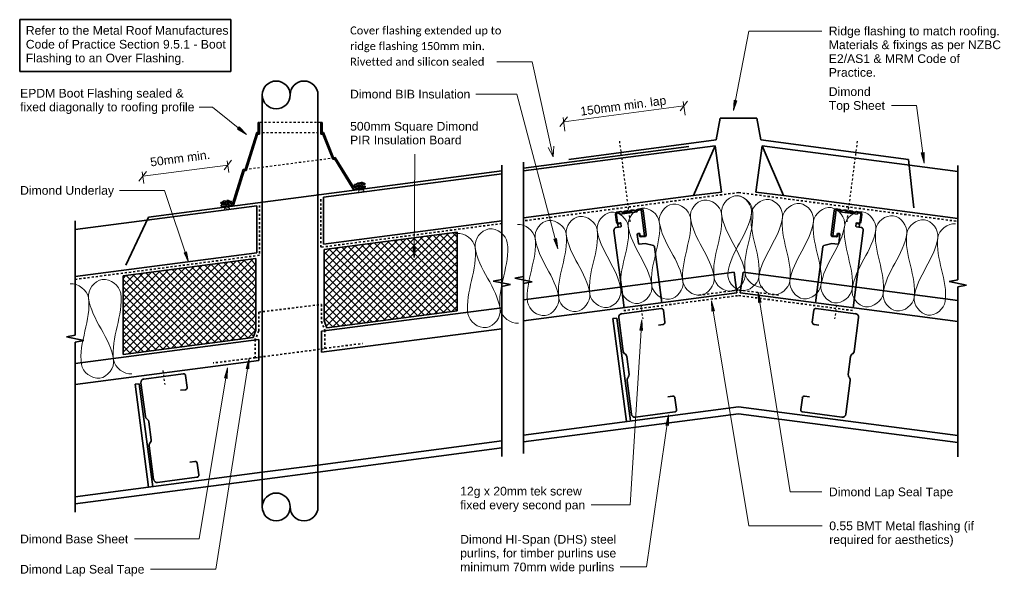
# Model space of a CAD drawing. Header units: millimetres. Extents: x 12973 to 14387, y 4589 to 5390.
import ezdxf

# ---------------------------------------------------------------- set-up
doc = ezdxf.new("R2010")
doc.units = ezdxf.units.MM
doc.linetypes.add('Dash', pattern=[6, 3, -3])
for name, color, linetype, lineweight in [('A-DETL', 90, 'Continuous', 18), ('A-DETL-GENF', 92, 'Continuous', 18), ('A-DETL-MEDM', 33, 'Continuous', 35), ('A-DETL-THIN', 151, 'Continuous', 18), ('Advanced Standard System_dwg', 8, 'Continuous', 18), ('G-ANNO-TEXT', 231, 'Continuous', 9)]:
    doc.layers.add(name, color=color, linetype=linetype, lineweight=lineweight)
doc.styles.add('Arial', font='arial.ttf', dxfattribs={"height": 12.5})
doc.styles.add('Calibri', font='calibri.ttf', dxfattribs={"height": 11.458375})
pattern_1 = [(45, (0, 0), (-5.303301, 5.303301), []), (135, (0, 0), (-5.303301, -5.303301), [])]

# ---------------------------------------------------------------- blocks, each defined once
blk = doc.blocks.new('Advanced Standard System_dwg_Pop Rivets - Rivet-5798411-A RR 12 MAX_ 85mm DIAMETER PIPE PENETRATION-320489-Pipe Penetration Detail - Back Flashing')
at = {"layer": 'A-DETL-GENF', "color": 7}
for p, q in [((5.2, 0), (-5.2, 0)), ((-2.5, 12.5), (2.5, 12.5)), ((2.5, 10), (-2.5, 10)), ((-2, 10), (-2, 0)), ((2, 10), (2, 0)), ((-1.5, -1.2), (1.5, -1.2))]:
    blk.add_line(p, q, dxfattribs=at)
for centre, radius, start, end in [((-1.5, 5.5), 6.62, 235.6363, 270), ((-2.5, 11.2), 1.25, 90, 270), ((2.5, 11.2), 1.25, 270, 90), ((1.5, 5.5), 6.62, 270, 304.3637)]:
    blk.add_arc(centre, radius, start, end, dxfattribs=at)
blk = doc.blocks.new('Advanced Standard System_dwg__ArchTick-320487-Pipe Penetration Detail - Back Flashing')
at = {"lineweight": 18}
blk.add_line((-0.5, -0.5), (0.5, 0.5), dxfattribs=at)

msp = doc.modelspace()

# ---------------------------------------------------------------- hatches: boundary and pattern name
at = {"layer": 'A-DETL-GENF'}
h = msp.add_hatch(dxfattribs=at)
h.set_pattern_fill('FP_1', color=253, style=0, pattern_type=2)
h.set_pattern_definition(pattern_1)
h.paths.add_polyline_path([(13414.1, 4946.8), (13601.2, 4971.3), (13601.2, 5084.2), (13424.1, 5061), (13410.2, 5059.3), (13410.2, 4956.6)])
h = msp.add_hatch(dxfattribs=at)
h.set_pattern_fill('FP_1', color=253, style=0, pattern_type=2)
h.set_pattern_definition(pattern_1)
h.paths.add_polyline_path([(13121.2, 4908.4), (13308, 4932.9), (13312.2, 4943.1), (13312.2, 5046.3), (13121.2, 5021.3)])
at = {"layer": 'G-ANNO-TEXT'}
for points in [[(13997.9, 5258.9), (14002.6, 5273.2), (13998.8, 5274)], [(13298.4, 5224.4), (13288, 5235.4), (13285.5, 5232.4)], [(14271.7, 5183.5), (14271.7, 5198.7), (14267.7, 5198.1)], [(13745.6, 5060.2), (13743.7, 5075.2), (13739.9, 5074.2)], [(13215.5, 5041.1), (13212.6, 5055.9), (13208.9, 5054.7)], [(13539.3, 5047.2), (13541.4, 5062.2), (13537.5, 5062.2)], [(14033.7, 4998), (14034.1, 4982.9), (14038, 4983.5)], [(13966.2, 4985.6), (13966.8, 4970.5), (13970.7, 4971.1)], [(13866.3, 4958.1), (13863.4, 4943.3), (13867.4, 4943)], [(13302.2, 4902.9), (13298, 4888.4), (13301.9, 4887.8)], [(13271.3, 4889.1), (13266.9, 4874.6), (13270.8, 4873.9)], [(13904.8, 4821.6), (13900.7, 4807), (13904.6, 4806.4)]]:
    msp.add_hatch(color=7, dxfattribs=at).paths.add_polyline_path(points)

# ---------------------------------------------------------------- linework, layer by layer
at = {"layer": 'A-DETL', "linetype": 'Dash', "lineweight": 25}
for p, q in [((13405.2, 5241.8), (13317.2, 5241.8)), ((13315.2, 5227.3), (13407.2, 5227.3)), ((13849.8, 5099.1), (13834.3, 5217.1)), ((14161.1, 5099.1), (14176.5, 5217.1)), ((13296.6, 5174.5), (13423.5, 5191.1)), ((13864.9, 4979.2), (13867.6, 4959.4)), ((14146, 4979.2), (14143.2, 4959.4)), ((13178.4, 4885.2), (13181.1, 4865.4))]:
    msp.add_line(p, q, dxfattribs=at)
at = {"layer": 'A-DETL', "linetype": 'Dash', "lineweight": 35}
for p, q in [((13405.2, 5062.5), (13405.2, 5133.6)), ((14005.4, 5141.2), (13696.6, 5100.5)), ((14005.4, 5141.2), (14320.2, 5099.7)), ((13317.2, 5122.7), (13317.2, 5051)), ((13665.2, 5096.6), (13405.2, 5062.5)), ((13317.2, 5051), (13052.4, 5016.3)), ((13840.4, 4971.4), (14005.4, 4993.1)), ((13948.2, 4993.6), (14005.1, 5001.1)), ((14005.4, 4993.1), (14170.4, 4971.4)), ((14062.6, 4993.6), (14005.8, 5001.1)), ((13316.2, 4969.2), (13406.2, 4980.3)), ((13406.2, 4980.3), (13406.2, 4955.8)), ((13316.2, 4969.2), (13316.2, 4942.3)), ((13406.2, 4955.8), (13411.2, 4943.4)), ((13316.2, 4942.3), (13311.2, 4929.9)), ((13411.2, 4943.4), (13411.2, 4917.2)), ((13311.2, 4929.9), (13311.2, 4903.7)), ((13411.2, 4917.2), (13465.4, 4924.3)), ((13311.2, 4903.7), (13410.3, 4916.7)), ((13311.2, 4903.7), (13250.9, 4896.2))]:
    msp.add_line(p, q, dxfattribs=at)
at = {"layer": 'A-DETL'}
for points in [[(13980.7, 5111), (13979.3, 5121.5), (13998.5, 5148), (14023.9, 5127.4), (14025.3, 5116.9)], [(14023.8, 5111.7), (14025.2, 5122.3), (14014.9, 5135.6), (14004.4, 5137)], [(13846.8, 5093.4), (13845.5, 5103.9), (13864.7, 5130.4), (13890.1, 5109.8), (13891.5, 5099.2)], [(13891.5, 5099.2), (13890.1, 5109.8), (13909.3, 5136.3), (13934.7, 5115.6), (13936.1, 5105.1)], [(13936.1, 5105.1), (13934.7, 5115.6), (13953.9, 5142.2), (13979.3, 5121.5), (13980.7, 5111)], [(14068.4, 5105.9), (14069.8, 5116.4), (14050.6, 5142.9), (14025.2, 5122.3), (14023.8, 5111.7)], [(14113.1, 5100.1), (14114.4, 5110.6), (14095.2, 5137.1), (14069.8, 5116.4), (14068.4, 5105.9)], [(14157.7, 5094.2), (14159, 5104.7), (14139.8, 5131.2), (14114.4, 5110.6), (14113.1, 5100.1)], [(13757.6, 5081.6), (13756.2, 5092.2), (13775.4, 5118.7), (13800.8, 5098), (13802.2, 5087.5)], [(13802.2, 5087.5), (13800.8, 5098), (13820.1, 5124.5), (13845.5, 5103.9), (13846.8, 5093.4)], [(13980.7, 5111), (13984.7, 5080.3), (13966.1, 5049.5), (13970.1, 5018.8)], [(14014.7, 5024.7), (14010.7, 5055.3), (13984.7, 5080.3), (13980.7, 5111)], [(13989.8, 5025.4), (13993.8, 5056.1), (14019.8, 5081.1), (14023.8, 5111.7)], [(14025.3, 5116.9), (14029.3, 5086.2), (14010.7, 5055.3), (14014.7, 5024.7)], [(14023.8, 5111.7), (14019.8, 5081.1), (14038.5, 5050.2), (14034.4, 5019.6)], [(14034.4, 5019.6), (14038.5, 5050.2), (14064.4, 5075.2), (14068.4, 5105.9)], [(14068.4, 5105.9), (14064.4, 5075.2), (14083.1, 5044.4), (14079.1, 5013.7)], [(14202.3, 5088.4), (14203.7, 5098.9), (14184.4, 5125.4), (14159, 5104.7), (14157.7, 5094.2)], [(14246.9, 5082.5), (14248.3, 5093), (14229.1, 5119.6), (14203.7, 5098.9), (14202.3, 5088.4)], [(13687.8, 5095.1), (13698.3, 5096.5), (13711.6, 5086.3), (13713, 5075.8)], [(13713, 5075.8), (13711.6, 5086.3), (13730.8, 5112.8), (13756.2, 5092.2), (13757.6, 5081.6)], [(13846.8, 5093.4), (13850.9, 5062.7), (13832.2, 5031.9), (13836.3, 5001.2)], [(13880.9, 5007.1), (13876.9, 5037.7), (13850.9, 5062.7), (13846.8, 5093.4)], [(13891.5, 5099.2), (13895.5, 5068.6), (13876.9, 5037.7), (13880.9, 5007.1)], [(13925.5, 5013), (13921.5, 5043.6), (13895.5, 5068.6), (13891.5, 5099.2)], [(13936.1, 5105.1), (13940.1, 5074.5), (13921.5, 5043.6), (13925.5, 5013)], [(13970.1, 5018.8), (13966.1, 5049.5), (13940.1, 5074.5), (13936.1, 5105.1)], [(14079.1, 5013.7), (14083.1, 5044.4), (14109, 5069.4), (14113.1, 5100.1)], [(14113.1, 5100.1), (14109, 5069.4), (14127.7, 5038.6), (14123.7, 5007.9)], [(14123.7, 5007.9), (14127.7, 5038.6), (14153.7, 5063.6), (14157.7, 5094.2)], [(14157.7, 5094.2), (14153.7, 5063.6), (14172.3, 5032.7), (14168.3, 5002.1)], [(14291.5, 5076.7), (14292.9, 5087.2), (14273.7, 5113.7), (14248.3, 5093), (14246.9, 5082.5)], [(14316.8, 5096.1), (14306.2, 5097.4), (14292.9, 5087.2), (14291.5, 5076.7)], [(13600.6, 5082.4), (13611.5, 5084), (13625.4, 5073.5), (13626.9, 5062.6)], [(13626.9, 5062.6), (13625.4, 5073.5), (13645.1, 5101.1), (13671.6, 5079.9), (13673.1, 5069)], [(13757.6, 5081.6), (13761.6, 5051), (13743, 5020.1), (13747, 4989.5)], [(13791.7, 4995.3), (13787.6, 5026), (13761.6, 5051), (13757.6, 5081.6)], [(13802.2, 5087.5), (13806.3, 5056.9), (13787.6, 5026), (13791.7, 4995.3)], [(13836.3, 5001.2), (13832.2, 5031.9), (13806.3, 5056.9), (13802.2, 5087.5)], [(14168.3, 5002.1), (14172.3, 5032.7), (14198.3, 5057.7), (14202.3, 5088.4)], [(14202.3, 5088.4), (14198.3, 5057.7), (14216.9, 5026.9), (14212.9, 4996.2)], [(14212.9, 4996.2), (14216.9, 5026.9), (14242.9, 5051.9), (14246.9, 5082.5)], [(14246.9, 5082.5), (14242.9, 5051.9), (14261.5, 5021), (14257.5, 4990.4)], [(13673.1, 5069), (13677.6, 5037.3), (13658.5, 5005.1), (13662.9, 4973.4)], [(13713, 5075.8), (13717, 5045.1), (13698.4, 5014.3), (13702.4, 4983.6)], [(13747, 4989.5), (13743, 5020.1), (13717, 5045.1), (13713, 5075.8)], [(14257.5, 4990.4), (14261.5, 5021), (14287.5, 5046), (14291.5, 5076.7)], [(14291.5, 5076.7), (14287.5, 5046), (14306.2, 5015.2), (14302.1, 4984.5)], [(13626.9, 5062.6), (13631.3, 5030.8), (13612.3, 4998.7), (13616.7, 4966.9)], [(13662.9, 4973.4), (13658.5, 5005.1), (13631.3, 5030.8), (13626.9, 5062.6)], [(13970.1, 5018.8), (13971.5, 5008.3), (13996.9, 4987.7), (14016.1, 5014.2), (14014.7, 5024.7)], [(14034.4, 5019.6), (14033.1, 5009.1), (14007.7, 4988.4), (13988.4, 5014.9), (13989.8, 5025.4)], [(14014.7, 5024.7), (14016.1, 5014.2), (14029.5, 5003.9), (14040, 5005.3)], [(13045.3, 5009.7), (13056.2, 5011.2), (13070.1, 5000.7), (13071.6, 4989.8)], [(13071.6, 4989.8), (13070.1, 5000.7), (13089.8, 5028.4), (13116.3, 5007.2), (13117.9, 4996.3)], [(13836.3, 5001.2), (13837.7, 4990.7), (13863.1, 4970.1), (13882.3, 4996.6), (13880.9, 5007.1)], [(13880.9, 5007.1), (13882.3, 4996.6), (13907.7, 4975.9), (13926.9, 5002.4), (13925.5, 5013)], [(13925.5, 5013), (13926.9, 5002.4), (13952.3, 4981.8), (13971.5, 5008.3), (13970.1, 5018.8)], [(14079.1, 5013.7), (14077.7, 5003.2), (14052.3, 4982.6), (14033.1, 5009.1), (14034.4, 5019.6)], [(14123.7, 5007.9), (14122.3, 4997.4), (14096.9, 4976.7), (14077.7, 5003.2), (14079.1, 5013.7)], [(14168.3, 5002.1), (14166.9, 4991.5), (14141.5, 4970.9), (14122.3, 4997.4), (14123.7, 5007.9)], [(13117.9, 4996.3), (13122.3, 4964.5), (13103.2, 4932.4), (13107.7, 4900.6)], [(13747, 4989.5), (13748.4, 4979), (13773.8, 4958.3), (13793, 4984.8), (13791.7, 4995.3)], [(13791.7, 4995.3), (13793, 4984.8), (13818.5, 4964.2), (13837.7, 4990.7), (13836.3, 5001.2)], [(14212.9, 4996.2), (14211.5, 4985.7), (14186.1, 4965), (14166.9, 4991.5), (14168.3, 5002.1)], [(14257.5, 4990.4), (14256.2, 4979.8), (14230.8, 4959.2), (14211.5, 4985.7), (14212.9, 4996.2)], [(13071.6, 4989.8), (13076.1, 4958.1), (13057, 4925.9), (13061.5, 4894.2)], [(13107.7, 4900.6), (13103.2, 4932.4), (13076.1, 4958.1), (13071.6, 4989.8)], [(13702.4, 4983.6), (13703.8, 4973.1), (13729.2, 4952.4), (13748.4, 4979), (13747, 4989.5)], [(14302.1, 4984.5), (14300.8, 4974), (14275.4, 4953.3), (14256.2, 4979.8), (14257.5, 4990.4)], [(13616.7, 4966.9), (13618.2, 4956), (13644.8, 4934.8), (13664.5, 4962.5), (13662.9, 4973.4)], [(13662.9, 4973.4), (13664.5, 4962.5), (13678.4, 4952), (13689.3, 4953.5)], [(13061.5, 4894.2), (13063, 4883.3), (13089.5, 4862.1), (13109.2, 4889.7), (13107.7, 4900.6)], [(13107.7, 4900.6), (13109.2, 4889.7), (13123.1, 4879.2), (13134, 4880.8)]]:
    msp.add_open_spline(points, degree=3, dxfattribs=at)
at = {"layer": 'A-DETL-MEDM'}
for p, q in [((12972.8, 5389.7), (13276.2, 5389.7)), ((12972.8, 5315.4), (12972.8, 5389.7)), ((13276.2, 5389.7), (13276.2, 5315.4)), ((13276.2, 5315.4), (12972.8, 5315.4)), ((13321.2, 5281.5), (13321.2, 4689.3)), ((13401.2, 5281.5), (13401.2, 4689.2)), ((13973.3, 5216.7), (13979.1, 5248.1)), ((13979.1, 5248.1), (14031.7, 5248.1)), ((14031.7, 5248.1), (14037.5, 5216.7)), ((13317.2, 5241.8), (13315.2, 5241.8)), ((13315.2, 5241.8), (13315.2, 5227.3)), ((13317.2, 5225.3), (13317.2, 5241.8)), ((13407.2, 5241.8), (13405.2, 5241.8)), ((13405.2, 5241.8), (13405.2, 5225.3)), ((13407.2, 5227.3), (13407.2, 5241.8)), ((13313.3, 5227.3), (13296.6, 5174.5)), ((13298.1, 5172.7), (13314.6, 5225.3)), ((13315.2, 5227.3), (13313.3, 5227.3)), ((13314.6, 5225.3), (13317.2, 5225.3)), ((13405.2, 5225.3), (13408.1, 5225.3)), ((13409, 5227.3), (13407.2, 5227.3)), ((13408.1, 5225.3), (13422.6, 5189)), ((13423.5, 5191.1), (13409, 5227.3)), ((13971.9, 5208.3), (13696.6, 5172.3)), ((13696.6, 5176.3), (13933.9, 5207.4)), ((13761.3, 5188.8), (13973.3, 5216.7)), ((13940.8, 5136.7), (13971.9, 5208.3)), ((13980.6, 5141.9), (13971.9, 5208.3)), ((14030.3, 5141.9), (14039, 5208.3)), ((14037.5, 5216.7), (14249.5, 5188.8)), ((14039, 5208.3), (14320.2, 5171.5)), ((14070, 5136.7), (14039, 5208.3)), ((13426.1, 5191.4), (13423.5, 5191.1)), ((13452.8, 5148.4), (13426.1, 5191.4)), ((13422.6, 5189), (13425.3, 5189.3)), ((13425.3, 5189.3), (13451.9, 5146.2)), ((13665.2, 5016.3), (13665.2, 5180.5)), ((13696.6, 5020.4), (13696.6, 5184.7)), ((14249.5, 5188.8), (14257.2, 5119.2)), ((14320.2, 5015.6), (14320.2, 5179.9)), ((13157.8, 5105.8), (13665.2, 5172.2)), ((13293.7, 5174.1), (13278.5, 5124.9)), ((13279.9, 5123.1), (13295.1, 5172.3)), ((13296.6, 5174.5), (13293.7, 5174.1)), ((13295.1, 5172.3), (13298.1, 5172.7)), ((13409.2, 5134.7), (13665.2, 5168.2)), ((13451.9, 5146.2), (13469.2, 5148.5)), ((13469, 5150.5), (13452.8, 5148.4)), ((13468.5, 5154.5), (13453.6, 5152.5)), ((13453.6, 5152.5), (13453.9, 5150.5)), ((13453.9, 5150.5), (13468.7, 5152.5)), ((13468.7, 5152.5), (13468.5, 5154.5)), ((13469.2, 5148.5), (13469, 5150.5)), ((13409.2, 5067.1), (13409.2, 5134.7)), ((13696.6, 5104.7), (13940.8, 5136.7)), ((13940.8, 5136.7), (13980.6, 5141.9)), ((14070, 5136.7), (14030.3, 5141.9)), ((14320.2, 5103.9), (14070, 5136.7)), ((13052.4, 5087.9), (13313.2, 5122.1)), ((13276.7, 5128.7), (13261.9, 5126.7)), ((13261.9, 5126.7), (13262.1, 5124.8)), ((13262.1, 5124.8), (13277, 5126.7)), ((13278.5, 5124.9), (13262.4, 5122.8)), ((13262.4, 5122.8), (13262.6, 5120.8)), ((13262.6, 5120.8), (13279.9, 5123.1)), ((13277, 5126.7), (13276.7, 5128.7)), ((13313.2, 5122.1), (13313.2, 5054.5)), ((13125.5, 5036.8), (13157.8, 5105.8)), ((13401.2, 4832.5), (13401.2, 5113.8)), ((13665.2, 5117.5), (13665.2, 4938.9)), ((13828.5, 5110.2), (13830.1, 5098.3)), ((13830, 5108.9), (13831.5, 5097.3)), ((13835.9, 5113.7), (13830.6, 5113)), ((13834.4, 5112.2), (13830.8, 5111.8)), ((13834.6, 5110.3), (13834.4, 5112.2)), ((13859.5, 5113.5), (13834.6, 5110.3)), ((13838.6, 5113), (13837, 5113.6)), ((13841.1, 5114.1), (13839.7, 5113.1)), ((13844.8, 5114.9), (13842.2, 5114.5)), ((13847.6, 5114.1), (13845.9, 5114.7)), ((13850.1, 5115.3), (13848.7, 5114.3)), ((13853.7, 5116), (13851.1, 5115.7)), ((13856.5, 5115.3), (13854.9, 5115.9)), ((13859, 5116.5), (13857.6, 5115.4)), ((13865.2, 5116.3), (13859.3, 5115.5)), ((13859.3, 5115.5), (13859.5, 5113.5)), ((13865.4, 5117.6), (13860, 5116.8)), ((13870.1, 5079.1), (13865.2, 5116.3)), ((13872.7, 5080.6), (13868.2, 5115.4)), ((14138.1, 5080.6), (14142.7, 5115.4)), ((14140.7, 5079.1), (14145.6, 5116.3)), ((14145.4, 5117.6), (14150.8, 5116.8)), ((14145.6, 5116.3), (14151.6, 5115.5)), ((14151.6, 5115.5), (14151.3, 5113.5)), ((14151.3, 5113.5), (14176.2, 5110.3)), ((14151.8, 5116.5), (14153.2, 5115.4)), ((14154.3, 5115.3), (14156, 5115.9)), ((14157.1, 5116), (14159.7, 5115.7)), ((14160.8, 5115.3), (14162.2, 5114.3)), ((14163.3, 5114.1), (14164.9, 5114.7)), ((14166, 5114.9), (14168.6, 5114.5)), ((14169.7, 5114.1), (14171.1, 5113.1)), ((14172.2, 5113), (14173.8, 5113.6)), ((14174.9, 5113.7), (14180.2, 5113)), ((14176.2, 5110.3), (14176.4, 5112.2)), ((14176.4, 5112.2), (14180.1, 5111.8)), ((14180.8, 5108.9), (14179.3, 5097.3)), ((14182.3, 5110.2), (14180.8, 5098.3)), ((13052.4, 4936.1), (13052.4, 5100.4)), ((13409.2, 5067.1), (13665.2, 5100.6)), ((13696.6, 4938.9), (13696.6, 5093.2)), ((13836, 5091.8), (13829.6, 5090.9)), ((13831.5, 5097.3), (13835.3, 5097.7)), ((13831.8, 5097.3), (13831.9, 5095)), ((13832.2, 5091.3), (13831.9, 5095)), ((13831.9, 5095), (13832.5, 5091.3)), ((13833.1, 5096.3), (13836.3, 5097.1)), ((13836.4, 5096.9), (13836.9, 5092.9)), ((14174.4, 5096.9), (14173.9, 5092.9)), ((14177.8, 5096.3), (14174.5, 5097.1)), ((14174.8, 5091.8), (14181.2, 5090.9)), ((14179.3, 5097.3), (14175.6, 5097.7)), ((14179, 5095), (14178.3, 5091.3)), ((14178.6, 5091.3), (14179, 5095)), ((14179, 5097.3), (14179, 5095)), ((13321.2, 5078.4), (13321.2, 4832.5)), ((13601.2, 5084.2), (13410.2, 5059.2)), ((13601.2, 5084.2), (13601.2, 4971.3)), ((13601.2, 5084.2), (13601.2, 4971.3)), ((13826.4, 5086.7), (13837.1, 5005.3)), ((13861.6, 5067.9), (13859.9, 5081)), ((13860.8, 5082.1), (13862.6, 5082.4)), ((13862.6, 5081.8), (13862.9, 5079.6)), ((13863.7, 5081.5), (13864, 5079.5)), ((13865.2, 5078.5), (13870.1, 5079.1)), ((13865.5, 5077.5), (13870.5, 5077.9)), ((14145.3, 5077.5), (14140.3, 5077.9)), ((14145.6, 5078.5), (14140.7, 5079.1)), ((14147.1, 5081.5), (14146.9, 5079.5)), ((14148.2, 5081.8), (14147.9, 5079.6)), ((14150.1, 5082.1), (14148.2, 5082.4)), ((14149.2, 5067.9), (14150.9, 5081)), ((14184.4, 5086.7), (14173.7, 5005.3)), ((13871.3, 5068.1), (13862.7, 5067)), ((13883, 5064.9), (13871.3, 5068.1)), ((13891.1, 5012.4), (13884.4, 5063.2)), ((14119.8, 5012.4), (14126.4, 5063.2)), ((14127.9, 5064.9), (14139.5, 5068.1)), ((14139.5, 5068.1), (14148.1, 5067)), ((13052.4, 5020.4), (13313.2, 5054.5)), ((13410.2, 5059.2), (13410.2, 4956.6)), ((13052.4, 5045.7), (13052.4, 4936.1)), ((13312.2, 5046.3), (13121.2, 5021.3)), ((13312.2, 4943.1), (13312.2, 5046.3)), ((13121.2, 5021.3), (13121.2, 4908.4)), ((13684.1, 5017.9), (13696.6, 5020.4)), ((13696.6, 4986.9), (13999.1, 5026.5)), ((13999.1, 5026.5), (14003, 4996.8)), ((14011.7, 5026.5), (14007.8, 4996.8)), ((14320.2, 4986.1), (14011.7, 5026.5)), ((13652.7, 5013.8), (13665.2, 5016.3)), ((13677.7, 5008.8), (13652.7, 5013.8)), ((13665.2, 5006.3), (13677.7, 5008.8)), ((13665.2, 4761.8), (13665.2, 5006.3)), ((13709.1, 5012.9), (13684.1, 5017.9)), ((13696.6, 5010.4), (13709.1, 5012.9)), ((13696.6, 4765.9), (13696.6, 5010.4)), ((13895, 4982.6), (13891.1, 5012.4)), ((14115.9, 4982.6), (14119.8, 5012.4)), ((14307.7, 5013.1), (14320.2, 5015.6)), ((14332.7, 5008.1), (14307.7, 5013.1)), ((14320.2, 5005.6), (14332.7, 5008.1)), ((13696.6, 4956.6), (14003, 4996.8)), ((13837.1, 5005.3), (13841, 4975.6)), ((14320.2, 4955.9), (14007.8, 4996.8)), ((14173.7, 5005.3), (14169.8, 4975.6)), ((14320.2, 4761.1), (14320.2, 5005.6)), ((13665.2, 4975.6), (13406.2, 4941.7)), ((13414.1, 4946.8), (13601.2, 4971.3)), ((13837.5, 4967), (13894, 4974.5)), ((13897.4, 4971.9), (13899.6, 4955)), ((14113.4, 4971.9), (14111.2, 4955)), ((14173.3, 4967), (14116.8, 4974.5)), ((13410.2, 4956.6), (13414.1, 4946.8)), ((13830.7, 4960.8), (13824.7, 4960)), ((13824.7, 4960), (13844.2, 4812.1)), ((13850.2, 4812.8), (13830.7, 4960.8)), ((13839.6, 4912.9), (13833.2, 4961.4)), ((13897, 4951.7), (13890.1, 4950.7)), ((14113.8, 4951.7), (14120.7, 4950.7)), ((14171.2, 4912.9), (14177.6, 4961.4)), ((13052.4, 4936.1), (13039.9, 4933.6)), ((13039.9, 4933.6), (13052.4, 4936.1)), ((13308, 4932.9), (13312.2, 4943.1)), ((13665.2, 4945.4), (13406.2, 4911.5)), ((13406.2, 4941.7), (13406.2, 4911.5)), ((13039.9, 4933.6), (13064.9, 4928.6)), ((13064.9, 4928.6), (13039.9, 4933.6)), ((13316.2, 4929.9), (13052.4, 4895.4)), ((13064.9, 4928.6), (13052.4, 4926.1)), ((13052.4, 4926.1), (13064.9, 4928.6)), ((13052.4, 4926.1), (13052.4, 4856.3)), ((13052.4, 4681.6), (13052.4, 4926.1)), ((13121.2, 4908.4), (13308, 4932.9)), ((13316.2, 4929.9), (13316.2, 4899.7)), ((13842.7, 4908.7), (13841.5, 4909.6)), ((14168.1, 4908.7), (14169.3, 4909.6)), ((13316.2, 4899.7), (13052.4, 4865.1)), ((13848, 4879.7), (13844.6, 4905.3)), ((14162.8, 4879.7), (14166.2, 4905.3)), ((13151.3, 4873.1), (13207.8, 4880.6)), ((13144.5, 4866.2), (13138.5, 4865.5)), ((13138.5, 4865.5), (13158, 4717.5)), ((13164, 4718.3), (13144.5, 4866.2)), ((13153.4, 4819), (13147, 4867.5)), ((13211.2, 4878), (13213.4, 4861.1)), ((13851.5, 4822.6), (13845.1, 4871.1)), ((13846.1, 4874.8), (13847, 4876)), ((14159.3, 4822.6), (14165.7, 4871.1)), ((14164.7, 4874.8), (14163.8, 4876)), ((13210.8, 4857.8), (13203.9, 4856.9)), ((13903.7, 4847.6), (13910.6, 4848.5)), ((13914, 4846), (13916.2, 4829.1)), ((14096.9, 4846), (14094.6, 4829.1)), ((14107.2, 4847.6), (14100.2, 4848.5)), ((13696.6, 4792.6), (14005.4, 4833.3)), ((14005.4, 4823.2), (13696.6, 4782.6)), ((13913.6, 4825.7), (13857.1, 4818.3)), ((14005.4, 4833.3), (14320.2, 4791.9)), ((14320.2, 4781.8), (14005.4, 4823.2)), ((14097.2, 4825.7), (14153.7, 4818.3)), ((13156.5, 4814.8), (13155.3, 4815.7)), ((13161.8, 4785.8), (13158.4, 4811.5)), ((13159.9, 4780.9), (13160.8, 4782.1)), ((13401.2, 4749.5), (13665.2, 4784.2)), ((13165.2, 4728.7), (13158.9, 4777.2)), ((13665.2, 4774.2), (13401.2, 4739.4)), ((13217.4, 4753.7), (13224.4, 4754.7)), ((13227.7, 4752.1), (13230, 4735.2)), ((13052.4, 4703.6), (13321.2, 4739)), ((13321.2, 4739), (13401.2, 4749.5)), ((13321.2, 4728.9), (13401.2, 4739.4)), ((13321.2, 4728.9), (13052.4, 4693.6)), ((13227.4, 4731.9), (13170.9, 4724.4))]:
    msp.add_line(p, q, dxfattribs=at)
for centre, radius, start, end in [((13341.2, 5281.5), 20, 0, 180), ((13381.2, 5281.5), 20, 0, 180), ((13341.2, 5281.5), 20, 180.0761, 0), ((13830.9, 5110.6), 2.45, 97.4622, 187.4622), ((13834, 5109.4), 4.02, 143.8817, 187.4622), ((13836.2, 5111.3), 2.45, 71.1308, 97.4622), ((13839, 5114.1), 1.25, 251.1308, 303.7936), ((13842.5, 5112.1), 2.45, 97.4622, 123.7936), ((13845.1, 5112.4), 2.45, 71.1308, 97.4622), ((13848, 5115.3), 1.25, 251.1308, 303.7936), ((13851.4, 5113.2), 2.45, 97.4622, 123.7936), ((13854.1, 5113.6), 2.45, 71.1308, 97.4622), ((13856.9, 5116.5), 1.25, 251.1308, 303.7936), ((13860.4, 5114.4), 2.45, 97.4622, 123.7936), ((13865.7, 5115.1), 2.45, 7.4622, 97.4622), ((14145.1, 5115.1), 2.45, 82.5378, 172.5378), ((14150.5, 5114.4), 2.45, 56.2064, 82.5378), ((14153.9, 5116.5), 1.25, 236.2064, 288.8692), ((14156.8, 5113.6), 2.45, 82.5378, 108.8692), ((14159.4, 5113.2), 2.45, 56.2064, 82.5378), ((14162.9, 5115.3), 1.25, 236.2064, 288.8692), ((14165.7, 5112.4), 2.45, 82.5378, 108.8692), ((14168.3, 5112.1), 2.45, 56.2064, 82.5378), ((14171.8, 5114.1), 1.25, 236.2064, 288.8692), ((14174.6, 5111.3), 2.45, 82.5378, 108.8692), ((14176.8, 5109.4), 4.02, 352.5378, 36.1183), ((14179.9, 5110.6), 2.45, 352.5378, 82.5378), ((13832.5, 5098.7), 2.45, 187.4622, 283.4622), ((13835.4, 5096.7), 1, 7.4622, 97.4622), ((13835.9, 5092.8), 1, 277.4622, 7.4622), ((14174.9, 5092.8), 1, 172.5378, 262.5378), ((14175.4, 5096.7), 1, 82.5378, 172.5378), ((14178.3, 5098.7), 2.45, 256.5378, 352.5378), ((13860.9, 5081.1), 1, 97.4622, 187.4622), ((13862.7, 5081.4), 1, 7.4622, 97.4622), ((13865.3, 5079.9), 2.45, 187.4622, 274.6022), ((13865.2, 5079.7), 1.2, 187.4622, 272.6851), ((13870.3, 5080.3), 2.45, 274.6022, 7.4622), ((14140.5, 5080.3), 2.45, 172.5378, 265.3978), ((14145.5, 5079.9), 2.45, 265.3978, 352.5378), ((14145.7, 5079.7), 1.2, 267.3149, 352.5378), ((14148.1, 5081.4), 1, 82.5378, 172.5378), ((14149.9, 5081.1), 1, 352.5378, 82.5378), ((13862.6, 5068), 1, 187.4622, 277.4622), ((13882.4, 5062.9), 2.01, 7.4622, 74.0409), ((14128.4, 5062.9), 2.01, 105.9591, 172.5378), ((14148.2, 5068), 1, 262.5378, 352.5378), ((13838.2, 4962.1), 5, 97.5, 187.5), ((13894.4, 4971.5), 3, 7.5, 97.5), ((14116.4, 4971.5), 3, 82.5, 172.5), ((14172.7, 4962.1), 5, 352.5, 82.5), ((13896.6, 4954.6), 3, 277.5, 7.5), ((14114.2, 4954.6), 3, 172.5, 262.5), ((13844.6, 4913.5), 5, 187.5, 232.5), ((13839.7, 4904.7), 5, 7.5, 52.5), ((14171.2, 4904.7), 5, 127.5, 172.5), ((14166.3, 4913.5), 5, 307.5, 352.5), ((13208.2, 4877.6), 3, 7.5, 97.5), ((13843, 4879.1), 5, 322.5, 7.5), ((14167.8, 4879.1), 5, 172.5, 217.5), ((13151.9, 4868.2), 5, 97.5, 187.5), ((13850.1, 4871.8), 5, 142.5, 187.5), ((14160.8, 4871.8), 5, 352.5, 37.5), ((13210.4, 4860.7), 3, 277.5, 7.5), ((13911, 4845.6), 3, 7.5, 97.5), ((14099.8, 4845.6), 3, 82.5, 172.5), ((13856.4, 4823.3), 5, 187.5, 277.5), ((13913.2, 4828.7), 3, 277.5, 7.5), ((14097.6, 4828.7), 3, 172.5, 262.5), ((14154.4, 4823.3), 5, 262.5, 352.5), ((13158.3, 4819.7), 5, 187.5, 232.5), ((13153.4, 4810.8), 5, 7.5, 52.5), ((13163.8, 4777.9), 5, 142.5, 187.5), ((13156.8, 4785.2), 5, 322.5, 7.5), ((13224.8, 4751.7), 3, 7.5, 97.5), ((13170.2, 4729.4), 5, 187.5, 277.5), ((13227, 4734.8), 3, 277.5, 7.5), ((13341.2, 4689.2), 20, 0, 179.9239), ((13341.2, 4689.3), 20, 180, 0), ((13381.2, 4689.2), 20, 180, 0)]:
    msp.add_arc(centre, radius, start, end, dxfattribs=at)
for points, knots in [([(13853.3, 5112.7), (13851, 5113.6), (13846.1, 5114.4), (13841.6, 5112.4), (13839.6, 5110.9)], [1.0139197, 1.0139197, 1.0139197, 1.0139197, 1.4142136, 1.8136077, 1.8136077, 1.8136077, 1.8136077]), ([(14157.5, 5112.7), (14159.8, 5113.6), (14164.7, 5114.4), (14169.2, 5112.4), (14171.2, 5110.9)], [1.0139197, 1.0139197, 1.0139197, 1.0139197, 1.4142136, 1.8136077, 1.8136077, 1.8136077, 1.8136077]), ([(13829.6, 5090.9), (13829, 5090.9), (13828.3, 5090.6), (13827.4, 5089.9), (13826.8, 5089.1), (13826.4, 5088), (13826.4, 5087.2), (13826.4, 5086.7)], [0, 0, 0, 0, 0.285714, 0.428571, 0.571429, 0.785714, 1, 1, 1, 1]), ([(14181.2, 5090.9), (14181.8, 5090.9), (14182.6, 5090.6), (14183.4, 5089.9), (14184, 5089.1), (14184.4, 5088), (14184.5, 5087.2), (14184.4, 5086.7)], [0, 0, 0, 0, 0.285714, 0.428571, 0.571429, 0.785714, 1, 1, 1, 1])]:
    msp.add_open_spline(points, degree=3, knots=knots, dxfattribs=at)
at = {"layer": 'A-DETL-THIN'}
for p, q in [((13754.2, 5243), (13926.6, 5265.7)), ((13928.4, 5252.2), (13925.8, 5271.9)), ((13756, 5229.5), (13753.4, 5249.2)), ((13149.5, 5164.6), (13271.7, 5180.6)), ((13273, 5170.1), (13270.9, 5186.8)), ((13150.9, 5154.1), (13148.7, 5170.8)), ((13601.2, 5084.2), (13424.1, 5061)), ((13601.2, 4971.3), (13601.2, 5084.2)), ((13424.1, 5061), (13410.2, 5059.3)), ((13410.2, 5059.3), (13410.2, 4956.6)), ((13312.2, 5046.3), (13121.2, 5021.3)), ((13312.2, 4943.1), (13312.2, 5046.3)), ((13121.2, 5021.3), (13121.2, 4908.4)), ((13414.1, 4946.8), (13601.2, 4971.3)), ((13410.2, 4956.6), (13414.1, 4946.8)), ((13308, 4932.9), (13312.2, 4943.1)), ((13121.2, 4908.4), (13308, 4932.9))]:
    msp.add_line(p, q, dxfattribs=at)
at = {"layer": 'G-ANNO-TEXT', "color": 250}
for p, q in [((13997.9, 5258.9), (14020, 5373.3)), ((14020, 5373.3), (14124.9, 5373.3)), ((13695.5, 5329.2), (13658, 5329.2)), ((13708.7, 5329.2), (13695.5, 5329.2)), ((13739.1, 5192.3), (13708.7, 5329.2)), ((13628.3, 5282.6), (13627.9, 5282.6)), ((13686.9, 5282.6), (13628.3, 5282.6)), ((13745.6, 5060.2), (13686.9, 5282.6)), ((13249.7, 5264.1), (13230.8, 5264.1)), ((13298.4, 5224.4), (13249.7, 5264.1)), ((13998.8, 5274), (13997.9, 5258.9)), ((13997.9, 5258.9), (14002.6, 5273.2)), ((14002.6, 5273.2), (13998.8, 5274)), ((14233.8, 5266.4), (14224.9, 5266.4)), ((14260.7, 5266.4), (14233.8, 5266.4)), ((14271.7, 5183.5), (14260.7, 5266.4)), ((13288, 5235.4), (13285.5, 5232.4)), ((13298.4, 5224.4), (13288, 5235.4)), ((13285.5, 5232.4), (13298.4, 5224.4)), ((13739.1, 5192.3), (13731.9, 5206.1)), ((13739.1, 5192.3), (13739.8, 5207.8)), ((13539.3, 5047.2), (13540.4, 5196.4)), ((14271.7, 5198.7), (14267.7, 5198.1)), ((14267.7, 5198.1), (14271.7, 5183.5)), ((14271.7, 5183.5), (14271.7, 5198.7)), ((13116.7, 5144.3), (13116.3, 5144.3)), ((13181, 5144.3), (13116.7, 5144.3)), ((13215.5, 5041.1), (13181, 5144.3)), ((13743.7, 5075.2), (13739.9, 5074.2)), ((13739.9, 5074.2), (13745.6, 5060.2)), ((13745.6, 5060.2), (13743.7, 5075.2)), ((13212.6, 5055.9), (13208.9, 5054.7)), ((13208.9, 5054.7), (13215.5, 5041.1)), ((13215.5, 5041.1), (13212.6, 5055.9)), ((13541.4, 5062.2), (13537.5, 5062.2)), ((13537.5, 5062.2), (13539.3, 5047.2)), ((13539.3, 5047.2), (13541.4, 5062.2)), ((14033.7, 4998), (14034.1, 4982.9)), ((14038, 4983.5), (14033.7, 4998)), ((14033.7, 4998), (14079.4, 4710.9)), ((13966.2, 4985.6), (13966.8, 4970.5)), ((13970.7, 4971.1), (13966.2, 4985.6)), ((13966.2, 4985.6), (14020, 4662)), ((14034.1, 4982.9), (14038, 4983.5)), ((13966.8, 4970.5), (13970.7, 4971.1)), ((13866.3, 4958.1), (13849.5, 4692.1)), ((13866.3, 4958.1), (13863.4, 4943.3)), ((13867.4, 4943), (13866.3, 4958.1)), ((13863.4, 4943.3), (13867.4, 4943)), ((13302.2, 4902.9), (13254.7, 4599.6)), ((13302.2, 4902.9), (13298, 4888.4)), ((13301.9, 4887.8), (13302.2, 4902.9)), ((13271.3, 4889.1), (13230.5, 4643.2)), ((13271.3, 4889.1), (13266.9, 4874.6)), ((13270.8, 4873.9), (13271.3, 4889.1)), ((13298, 4888.4), (13301.9, 4887.8)), ((13266.9, 4874.6), (13270.8, 4873.9)), ((13904.8, 4821.6), (13872.9, 4603)), ((13904.8, 4821.6), (13900.7, 4807)), ((13904.6, 4806.4), (13904.8, 4821.6)), ((13900.7, 4807), (13904.6, 4806.4)), ((14079.4, 4710.9), (14125.1, 4710.9)), ((13809.5, 4692.1), (13793.4, 4692.1)), ((13849.5, 4692.1), (13809.5, 4692.1)), ((14020, 4662), (14125.6, 4662)), ((13137.8, 4643.2), (13137.5, 4643.2)), ((13230.5, 4643.2), (13137.8, 4643.2)), ((13161, 4599.6), (13160.7, 4599.6)), ((13254.7, 4599.6), (13161, 4599.6)), ((13841, 4603), (13835.1, 4603)), ((13872.9, 4603), (13841, 4603))]:
    msp.add_line(p, q, dxfattribs=at)

# ---------------------------------------------------------------- block references
at = {"layer": 'Advanced Standard System_dwg', "color": 7, "xscale": 12.5, "yscale": 12.5, "zscale": 12.5}
for p, rotation in [((13926.6, 5265.7), 7.49999999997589), ((13754.2, 5243), 187.4999999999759), ((13271.7, 5180.6), 7.46217698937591), ((13149.5, 5164.6), 187.4621769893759)]:
    msp.add_blockref('Advanced Standard System_dwg__ArchTick-320487-Pipe Penetration Detail - Back Flashing', p, dxfattribs=dict(at, rotation=rotation))
at = {"layer": 'Advanced Standard System_dwg', "color": 7, "rotation": 187.4621769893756}
for p in [(13461.8, 5154.6), (13269.2, 5128.7)]:
    msp.add_blockref('Advanced Standard System_dwg_Pop Rivets - Rivet-5798411-A RR 12 MAX_ 85mm DIAMETER PIPE PENETRATION-320489-Pipe Penetration Detail - Back Flashing', p, dxfattribs=at)

# ---------------------------------------------------------------- texts
at = {"layer": 'G-ANNO-TEXT', "color": 7, "attachment_point": 1}
for s, insert, char_height, width, style in [('Refer to the Metal Roof Manufactures', (12981.6, 5380.5), 12.5, 350.337, 'Arial'), ('Cover flashing extended up to', (13447.4, 5379.9), 11.458, 273.375, 'Calibri'), ('Ridge flashing to match roofing.', (14134.9, 5379.6), 12.5, 296.224, 'Arial'), ('Code of Practice Section 9.5.1 - Boot', (12981.6, 5360.6), 12.5, 347.532, 'Arial'), ('Materials & fixings as per NZBC', (14134.9, 5359.8), 12.5, 298.629, 'Arial'), ('ridge flashing 150mm min.', (13447.4, 5357.4), 11.458, 242.911, 'Calibri'), ('Flashing to an Over Flashing.', (12981.6, 5340.8), 12.5, 273.776, 'Arial'), ('Rivetted and silicon sealed', (13447.4, 5335), 11.458, 242.911, 'Calibri'), ('E2/AS1 & MRM Code of', (14134.9, 5339.9), 12.5, 226.878, 'Arial'), ('Practice.', (14134.9, 5320.1), 12.5, 82.574, 'Arial'), ('EPDM Boot Flashing sealed & ', (12973.4, 5290.2), 12.5, 288.207, 'Arial'), ('Dimond BIB Insulation', (13447.3, 5288.9), 12.5, 206.835, 'Arial'), ('Dimond ', (14134.9, 5292.5), 12.5, 78.165, 'Arial'), ('fixed diagonally to roofing profile', (12973.4, 5270.4), 12.5, 299.831, 'Arial'), ('Top Sheet', (14134.9, 5272.6), 12.5, 97.004, 'Arial'), ('500mm Square Dimond', (13447.4, 5242.7), 12.5, 222.869, 'Arial'), ('PIR Insulation Board', (13447.4, 5222.9), 12.5, 192.004, 'Arial'), ('Dimond Underlay', (12973.4, 5150.5), 12.5, 161.139, 'Arial'), ('12g x 20mm tek screw', (13605.5, 4718.2), 12.5, 212.848, 'Arial'), ('Dimond Lap Seal Tape', (14135.1, 4717.1), 12.5, 214.852, 'Arial'), ('fixed every second pan', (13605.5, 4698.3), 12.5, 215.654, 'Arial'), ('0.55 BMT Metal flashing (if', (14135.6, 4668.3), 12.5, 249.726, 'Arial'), ('Dimond Base Sheet', (12973.4, 4649.4), 12.5, 186.793, 'Arial'), ('Dimond HI-Span (DHS) steel', (13605.5, 4648.9), 12.5, 270.57, 'Arial'), ('required for aesthetics)', (14135.6, 4648.5), 12.5, 216.055, 'Arial'), ('purlins, for timber purlins use', (13605.5, 4629.1), 12.5, 269.367, 'Arial'), ('minimum 70mm wide purlins', (13605.5, 4609.2), 12.5, 266.16, 'Arial'), ('Dimond Lap Seal Tape', (12973.4, 4605.9), 12.5, 214.852, 'Arial')]:
    msp.add_mtext(s, dxfattribs=dict(at, insert=insert, char_height=char_height, width=width, style=style))
at = {"layer": 'G-ANNO-TEXT', "color": 7, "char_height": 12.5, "attachment_point": 1, "style": 'Arial'}
for s, insert, width, rotation in [('150mm min. lap', (13777.3, 5264), 150.316, 7.5), ('50mm min.', (13159.5, 5191), 105.021, 7.4622)]:
    msp.add_mtext(s, dxfattribs=dict(at, insert=insert, width=width, rotation=rotation))

doc.saveas('drawing.dxf')
